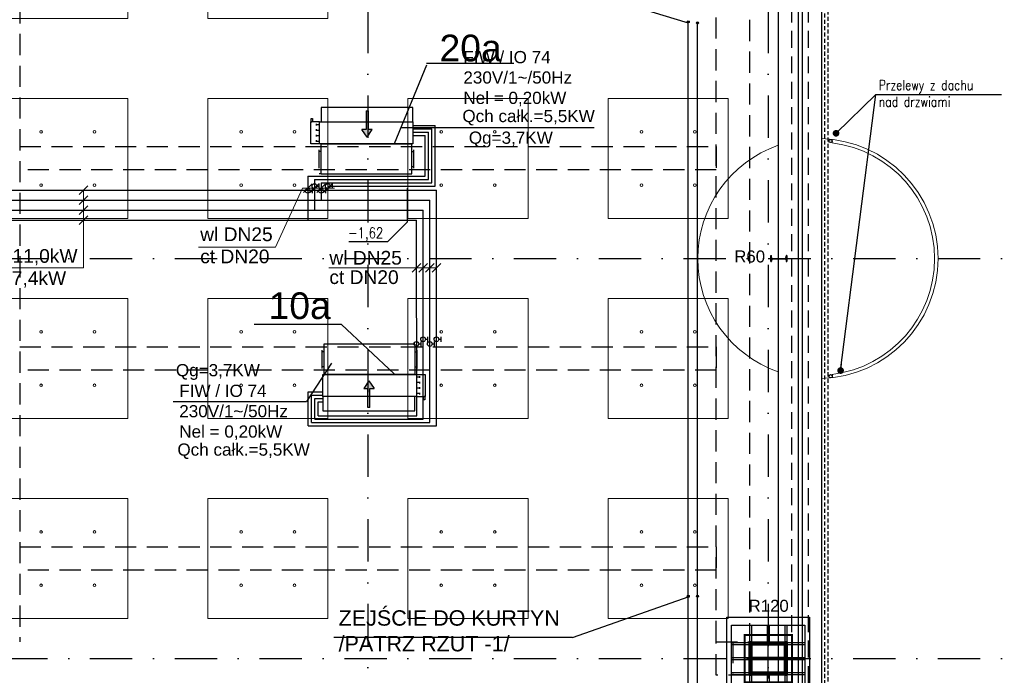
# Model space of a CAD drawing. Header units: centimetres. Extents: x -10729 to 23827, y -4437 to 19798.
# Tile 45 of 95: x 12338 to 13814, y 6175 to 7158. Entities that reach past the tile are written whole.
import ezdxf

# ---------------------------------------------------------------- set-up
doc = ezdxf.new("R2010")
doc.units = ezdxf.units.CM
for name, pattern in [('Kondygnacja  -0_5$0$HIDDEN', [9.525, 6.35, -3.175]), ('Kondygnacja  -0_5$0$HIDDEN2', [4.7625, 3.175, -1.5875]), ('Osie rzutów$0$DASHDOT2', [12.7, 6.35, -3.175, 0, -3.175])]:
    doc.linetypes.add(name, pattern=pattern)
doc.layers.get('0').update_dxf_attribs({"color": 8})
for name, color, linetype in [('bgde_dodatki powykonawcze', 7, 'Continuous'), ('bgde_schem_opis', 2, 'Continuous'), ('bgde_w_opis', 2, 'Continuous'), ('KJP_KK_OPISY MOCY klimakonwektorów', 7, 'Continuous'), ('KJP_KURTYNY POWRÓT', 250, '05_kurtyna_pow'), ('KJP_KURTYNY ZASILANIE', 250, '05_kurtyna_zas'), ('Kondygnacja  -0_5$0$ARCH_INFO_ODPORNOŚĆ OGNIOWA', 8, 'Continuous'), ('Kondygnacja  -0_5$0$ARCH_INFO_OPISY', 8, 'Continuous'), ('Kondygnacja  -0_5$0$ARCH_KONSTR_POWYŻEJ RZUTU', 8, 'Kondygnacja  -0_5$0$HIDDEN'), ('Kondygnacja  -0_5$0$ARCH_KONSTR_POWYŻEJ RZUTU_IST', 8, 'Kondygnacja  -0_5$0$HIDDEN2'), ('Kondygnacja  -0_5$0$ARCH_KONSTRUKCJA_NIEWIDOCZNA', 8, 'Continuous'), ('Kondygnacja  -0_5$0$ARCH_NIEWIDOK_IST', 8, 'Kondygnacja  -0_5$0$HIDDEN'), ('Kondygnacja  -0_5$0$ARCH_OKŁADZINA', 8, 'Continuous'), ('Kondygnacja  -0_5$0$ARCH_STAL_IST', 8, 'Continuous'), ('Kondygnacja  -0_5$0$ARCH_SŁUPY', 8, 'Continuous'), ('Kondygnacja  -0_5$0$ARCH_WIDOK_IST', 8, 'Continuous'), ('Kondygnacja  -0_5$0$ARCH_ŚLUSARKA_DRZWI', 8, 'Continuous'), ('Kondygnacja  -0_5$0$ARCH_ŚLUSARKA_OKNA_IST', 8, 'Continuous'), ('Osie rzutów$0$ARCH_INFO_OSIE_IST', 8, 'Osie rzutów$0$DASHDOT2'), ('Osie rzutów$0$ARCH_INFO_OSIE_OPISY_IST', 8, 'Continuous')]:
    doc.layers.add(name, color=color, linetype=linetype)
for name, color, linetype, lineweight in [('bgde_opis ct 1', 7, 'Continuous', 20), ('bgde_rzędne wl ct', 7, 'Continuous', 25), ('bgde_urządzenia', 250, 'Continuous', 30), ('KJP_CT_kk_powrót', 250, '04_CT_KOMF_POW', 25), ('KJP_CT_kk_zasil', 250, '04_CT_KOMF_ZAS', 25), ('KJP_WL_kk zasil', 250, '04_WL_KOMF_ZAS', 25), ('KJP_WL_kk_powr', 250, '04_WL_KOMF_POW', 25), ('Kondygnacja  -0_5$0$ARCH_WIDOK', 8, 'Continuous', 13), ('SU Lampy kwadratowe  -05$0$ARCH_SUFITY_PODWIESZANE', 8, 'Continuous', 9)]:
    doc.layers.add(name, color=color, linetype=linetype, lineweight=lineweight)
doc.styles.add('Arial', font='arial.ttf')
doc.styles.add('Kondygnacja  -0_5$0$Arial', font='arial.ttf')
doc.styles.add('Kondygnacja  -0_5$0$ROMANS-50-CM', font='romans.shx', dxfattribs={"width": 0.8, "height": 10})
doc.styles.add('Kondygnacja  -0_5$0$Standard', font='txt')
doc.styles.add('st rom', font='Romans.shx', dxfattribs={"width": 0.8})
doc.linetypes.add('04_CT_KOMF_POW', pattern='A,100,-15,["CTKp",Standard,S=10,R=0,X=-10,Y=-5],-35', length=150)
doc.linetypes.add('04_CT_KOMF_ZAS', pattern='A,100,-15,["CTKz",Standard,S=10,R=0,X=-10,Y=-5],-35', length=150)
doc.linetypes.add('04_WL_KOMF_POW', pattern='A,100,-15,["WLKp",Standard,S=10,R=0,X=-10,Y=-5],-35', length=150)
doc.linetypes.add('04_WL_KOMF_ZAS', pattern='A,100,-15,["WLKz",Standard,S=10,R=0,X=-10,Y=-5],-35', length=150)
doc.linetypes.add('05_kurtyna_pow', pattern='A,50,-15,["KPp",Standard,S=10,R=0,X=-10,Y=-7.5],-35', length=100)
doc.linetypes.add('05_kurtyna_zas', pattern='A,50,-15,["KPz",Standard,S=10,R=0,X=-10,Y=-7.5],-35', length=100)
doc.dimstyles.new('Kondygnacja  -0_5$0$ISO-25', dxfattribs={"dimtxt": 2.5, "dimasz": 2.5, "dimexe": 1.25, "dimexo": 0.625, "dimtad": 1, "dimtxsty": 'Kondygnacja  -0_5$0$Standard', "dimcen": 2.5, "dimadec": 0, "dimazin": 0, "dimtfac": 1, "dimtmove": 0, "dimatfit": 3, "dimfxl": 1, "dimarcsym": 0})
pattern_1 = [(45, (-1133.3117, -3177.9858), (-0.6735192, 0.6735192), [])]

# ---------------------------------------------------------------- blocks, each defined once
blk = doc.blocks.new('Osie rzutów')
at = {"layer": 'Osie rzutów$0$ARCH_INFO_OSIE_IST', "ltscale": 10}
for p, q in [((12860, 12510), (12860, 4623.26)), ((13460, 12510), (13460, 4623.26)), ((4436.04, 6800), (15156.54, 6800)), ((13460, 6170), (13460, 6230)), ((4436.04, 6200), (15156.54, 6200)), ((13490, 6200), (13430, 6200))]:
    blk.add_line(p, q, dxfattribs=at)
blk = doc.blocks.new('SU Lampy kwadratowe  -05$0$moduł sufitu')
at = {"layer": 'SU Lampy kwadratowe  -05$0$ARCH_SUFITY_PODWIESZANE'}
for points in [[(60, -60), (240, -60), (240, -240), (60, -240)], [(360, -60), (540, -60), (540, -240), (360, -240)], [(60, -360), (240, -360), (240, -540), (60, -540)], [(360, -360), (540, -360), (540, -540), (360, -540)]]:
    blk.add_lwpolyline(points, close=True, dxfattribs=at)
for centre in [(110, -110), (190, -110), (410, -110), (490, -110), (110, -190), (190, -190), (410, -190), (490, -190), (110, -410), (190, -410), (410, -410), (490, -410), (110, -490), (190, -490), (410, -490), (490, -490)]:
    blk.add_circle(centre, 2, dxfattribs=at)
blk = doc.blocks.new('SU Lampy kwadratowe  -05')
at = {"layer": 'SU Lampy kwadratowe  -05$0$ARCH_SUFITY_PODWIESZANE'}
for points in [[(12920, 7040), (13100, 7040), (13100, 6860), (12920, 6860)], [(13220, 7040), (13400, 7040), (13400, 6860), (13220, 6860)], [(12920, 6740), (13100, 6740), (13100, 6560), (12920, 6560)], [(13220, 6740), (13400, 6740), (13400, 6560), (13220, 6560)], [(12920, 6440), (13100, 6440), (13100, 6260), (12920, 6260)], [(13220, 6440), (13400, 6440), (13400, 6260), (13220, 6260)]]:
    blk.add_lwpolyline(points, close=True, dxfattribs=at)
for centre in [(12970, 6990), (13050, 6990), (13270, 6990), (13350, 6990), (12970, 6910), (13050, 6910), (13270, 6910), (13350, 6910), (12970, 6690), (13050, 6690), (13270, 6690), (13350, 6690), (12970, 6610), (13050, 6610), (13270, 6610), (13350, 6610), (12970, 6390), (13050, 6390), (13270, 6390), (13350, 6390), (12970, 6310), (13050, 6310), (13270, 6310), (13350, 6310)]:
    blk.add_circle(centre, 2, dxfattribs=at)
for p in [(12260, 7400), (12260, 6800)]:
    blk.add_blockref('SU Lampy kwadratowe  -05$0$moduł sufitu', p, dxfattribs=at)
blk = doc.blocks.new('Kondygnacja  -0_5$0$_Dot')
at = {"color": 0, "linetype": 'ByBlock', "lineweight": -2}
blk.add_line((-0.5, 0), (-1, 0), dxfattribs=at)
at = {"color": 0, "linetype": 'ByBlock', "const_width": 0.5}
blk.add_lwpolyline([(-0.25, 0, 1), (0.25, 0, 1)], format="xyb", close=True, dxfattribs=at)
blk = doc.blocks.new('Kondygnacja  -0_5$0$słup_kwadrat')
at = {"layer": 'Kondygnacja  -0_5$0$ARCH_SŁUPY', "lineweight": 40}
h = blk.add_hatch(dxfattribs=at)
h.set_pattern_fill('ANSI31', color=256, scale=0.3, style=0)
h.set_pattern_definition(pattern_1)
h.paths.add_polyline_path([(36, 34), (39, 34), (39, 84), (36, 84)])
h = blk.add_hatch(dxfattribs=at)
h.set_pattern_fill('ANSI31', color=256, scale=0.3, style=0)
h.set_pattern_definition(pattern_1)
h.paths.add_polyline_path([(89, 80), (89, 83), (39, 83), (39, 80)])
h = blk.add_hatch(dxfattribs=at)
h.set_pattern_fill('ANSI31', color=256, scale=0.3, style=0)
h.set_pattern_definition(pattern_1)
h.paths.add_polyline_path([(89, 34), (92, 34), (92, 84), (89, 84)])
h = blk.add_hatch(dxfattribs=at)
h.set_pattern_fill('ANSI31', color=256, scale=0.3, style=0)
h.set_pattern_definition(pattern_1)
h.paths.add_polyline_path([(89, 57.5), (89, 60.5), (39, 60.5), (39, 57.5)])
h = blk.add_hatch(dxfattribs=at)
h.set_pattern_fill('ANSI31', color=256, scale=0.3, style=0)
h.set_pattern_definition(pattern_1)
h.paths.add_polyline_path([(89, 35), (89, 38), (39, 38), (39, 35)])
at = {"layer": 'Kondygnacja  -0_5$0$ARCH_KONSTRUKCJA_NIEWIDOCZNA'}
blk.add_lwpolyline([(119, 109), (119, 9), (9, 9), (9, 109)], close=True, dxfattribs=at)
for points in [[(36, 109), (36, 84)], [(39, 109), (39, 84)], [(62.5, 109), (62.5, 83)], [(65.5, 109), (65.5, 83)], [(89, 109), (89, 84)], [(92, 109), (92, 84)], [(9, 83), (36, 83)], [(9, 80), (36, 80)], [(92, 83), (119, 83)], [(92, 80), (119, 80)], [(9, 60.5), (36, 60.5)], [(92, 60.5), (119, 60.5)], [(9, 57.5), (36, 57.5)], [(92, 57.5), (119, 57.5)], [(9, 38), (36, 38)], [(9, 35), (36, 35)], [(36, 34), (36, 9)], [(39, 34), (39, 9)], [(62.5, 35), (62.5, 9)], [(65.5, 35), (65.5, 9)], [(89, 34), (89, 9)], [(92, 38), (119, 38)], [(92, 35), (119, 35)], [(92, 34), (92, 9)]]:
    blk.add_lwpolyline(points, dxfattribs=at)
at = {"layer": 'Kondygnacja  -0_5$0$ARCH_OKŁADZINA'}
blk.add_lwpolyline([(2, 121), (126, 121), (126, -3), (2, -3)], close=True, dxfattribs=at)
at = {"layer": 'Kondygnacja  -0_5$0$ARCH_SŁUPY', "lineweight": 40}
for p, q in [((39, 60.5), (89, 60.5)), ((89, 57.5), (39, 57.5))]:
    blk.add_line(p, q, dxfattribs=at)
at = {"layer": 'Kondygnacja  -0_5$0$ARCH_SŁUPY', "lineweight": 50, "const_width": 3}
blk.add_lwpolyline([(28.5, 94.5), (99.5, 94.5), (99.5, 23.5), (28.5, 23.5)], close=True, dxfattribs=at)
at = {"layer": 'Kondygnacja  -0_5$0$ARCH_SŁUPY', "lineweight": 40}
for points in [[(36, 84), (39, 84), (39, 34), (36, 34)], [(89, 84), (92, 84), (92, 34), (89, 34)]]:
    blk.add_lwpolyline(points, close=True, dxfattribs=at)
for points in [[(89, 83), (39, 83)], [(39, 80), (89, 80)], [(89, 38), (39, 38)], [(39, 35), (89, 35)]]:
    blk.add_lwpolyline(points, dxfattribs=at)
blk = doc.blocks.new('Kondygnacja  -0_5$0$konstrukcja istniejąca -0.5')
at = {"layer": 'Kondygnacja  -0_5$0$ARCH_KONSTR_POWYŻEJ RZUTU_IST', "ltscale": 10}
for p, q in [((13382, 6225), (13432, 6225)), ((13382, 6175), (13382, 6225)), ((13432, 6175), (13382, 6175))]:
    blk.add_line(p, q, dxfattribs=at)
for points in [[(13432, 9825), (13432, 4975), (13382, 4975)], [(12338, 7375), (12338, 6225)], [(13382, 6225), (13382, 7375)], [(12338, 6967.9), (13382, 6967.9), (13382, 6932.9), (12338, 6932.9)], [(12338, 6667.9), (13382, 6667.9), (13382, 6632.9), (12338, 6632.9)], [(12338, 6367.9), (13382, 6367.9), (13382, 6332.9), (12338, 6332.9)], [(13407, 6225), (13407, 6175)]]:
    blk.add_lwpolyline(points, dxfattribs=at)

msp = doc.modelspace()

# ---------------------------------------------------------------- hatches: boundary and pattern name
at = {"layer": 'bgde_urządzenia'}
h = msp.add_hatch(color=256, dxfattribs=at)
h.paths.add_polyline_path([(12857.099, 7005.111), (12860.099, 7005.111), (12860.099, 6993.445), (12866.289, 6993.445), (12858.599, 6982.018), (12850.909, 6993.445), (12857.099, 6993.445)])
h.paths.add_polyline_path([(12857.099, 7021.779), (12860.099, 7021.779), (12860.099, 7005.111), (12857.099, 7005.111)])
h = msp.add_hatch(color=256, dxfattribs=at)
h.paths.add_polyline_path([(12863.024, 6593.417), (12860.024, 6593.417), (12860.024, 6605.083), (12853.834, 6605.083), (12861.524, 6616.511), (12869.214, 6605.083), (12863.024, 6605.083)])
h.paths.add_polyline_path([(12863.024, 6576.75), (12860.024, 6576.75), (12860.024, 6593.417), (12863.024, 6593.417)])

# ---------------------------------------------------------------- linework, layer by layer
at = {"layer": 'bgde_dodatki powykonawcze'}
for p, q in [((12783.375, 6908.75), (12786.807, 6908.75)), ((12786.807, 6905.091), (12786.807, 6912.408)), ((12803.375, 6908.772), (12806.807, 6908.772)), ((12806.807, 6905.113), (12806.807, 6912.431)), ((12773.383, 6901.759), (12776.815, 6901.759)), ((12776.815, 6898.1), (12776.815, 6905.418)), ((12793.383, 6901.782), (12796.815, 6901.782)), ((12796.815, 6898.123), (12796.815, 6905.441)), ((12936.235, 6671.976), (12939.667, 6671.976)), ((12939.667, 6668.317), (12939.667, 6675.635)), ((12946.227, 6678.966), (12949.659, 6678.966)), ((12949.659, 6675.307), (12949.659, 6682.625)), ((12956.235, 6671.999), (12959.666, 6671.999)), ((12959.666, 6668.34), (12959.666, 6675.658)), ((12966.227, 6678.989), (12969.659, 6678.989)), ((12969.659, 6675.33), (12969.659, 6682.648))]:
    msp.add_line(p, q, dxfattribs=at)
for centre in [(12779.775, 6908.75), (12799.775, 6908.772), (12769.783, 6901.759), (12789.783, 6901.782), (12932.635, 6671.976), (12942.627, 6678.966), (12952.635, 6671.999), (12962.627, 6678.989)]:
    msp.add_circle(centre, 3.6, dxfattribs=at)
at = {"layer": 'bgde_opis ct 1'}
for p, q in [((12439.984, 6909.059), (12427.097, 6896.172)), ((12776.219, 6912.2), (12763.331, 6899.313)), ((12786.219, 6912.2), (12773.331, 6899.313)), ((12796.219, 6912.2), (12783.331, 6899.313)), ((12806.219, 6912.2), (12793.331, 6899.313)), ((12439.984, 6894.059), (12427.097, 6881.172)), ((12433.54, 6786.16), (12433.54, 6902.616)), ((12721.259, 6817.318), (12761.693, 6905.757)), ((12761.693, 6905.757), (12809.979, 6905.757)), ((12439.984, 6879.059), (12427.097, 6866.172)), ((12439.984, 6864.059), (12427.097, 6851.172)), ((12606.234, 6817.318), (12721.259, 6817.318)), ((12939.071, 6792.604), (12926.183, 6779.716)), ((12949.071, 6792.604), (12936.183, 6779.716)), ((12959.071, 6792.604), (12946.183, 6779.716)), ((12969.048, 6792.604), (12956.16, 6779.716)), ((12433.54, 6786.16), (12210.434, 6786.16)), ((12801.363, 6786.161), (12962.627, 6786.16))]:
    msp.add_line(p, q, dxfattribs=at)
at = {"layer": 'bgde_rzędne wl ct'}
for p, q in [((12919.089, 6854.983), (12919.089, 6905.415)), ((12889.362, 6825.359), (12919.089, 6854.983)), ((12889.362, 6825.359), (12831.492, 6825.359))]:
    msp.add_line(p, q, dxfattribs=at)
at = {"layer": 'bgde_schem_opis'}
for p, q in [((12947.925, 7090.084, 54.264), (12899.279, 6972.111)), ((13078.859, 7092.687, 55.236), (12947.925, 7092.687, 55.236)), ((12820.576, 6701.395, 55.236), (12689.641, 6701.395, 55.236)), ((12820.576, 6701.395, 55.236), (12899.279, 6627.398, 377.718))]:
    msp.add_line(p, q, dxfattribs=at)
at = {"layer": 'bgde_urządzenia'}
for p, q in [((12789.699, 7026.611), (12789.699, 7005.111)), ((12927.499, 7026.611), (12789.699, 7026.611)), ((12927.499, 7005.111), (12927.499, 7026.611)), ((12857.099, 7021.779), (12857.099, 6993.445)), ((12857.099, 7021.779), (12860.099, 7021.779)), ((12860.099, 7021.779), (12860.099, 6993.445)), ((12787.499, 7005.111), (12774.499, 7005.111)), ((12774.499, 6972.111), (12774.499, 7005.111)), ((12774.499, 7005.111), (12775.999, 7005.111)), ((12774.999, 7005.111), (12774.999, 7010.111)), ((12774.999, 7010.111), (12776.999, 7010.111)), ((12776.999, 7010.111), (12776.999, 7005.111)), ((12782.299, 7002.236), (12782.299, 6999.736)), ((12782.299, 7000.986), (12787.499, 7000.986)), ((12787.499, 6972.111), (12787.499, 7005.111)), ((12787.499, 7005.111), (12789.699, 7005.111)), ((12789.699, 7005.111), (12927.499, 7005.111)), ((12927.499, 7005.111), (12927.499, 6972.111)), ((12782.299, 6993.986), (12782.299, 6991.486)), ((12782.299, 6992.736), (12787.499, 6992.736)), ((12782.299, 6985.736), (12782.299, 6983.236)), ((12782.299, 6984.486), (12787.499, 6984.486)), ((12858.599, 6982.018), (12850.909, 6993.445)), ((12857.099, 6993.445), (12850.909, 6993.445)), ((12858.599, 6982.018), (12866.289, 6993.445)), ((12866.289, 6993.445), (12860.099, 6993.445)), ((12787.499, 6972.111), (12774.499, 6972.111)), ((12782.299, 6977.486), (12782.299, 6974.986)), ((12782.299, 6976.236), (12787.499, 6976.236)), ((12927.499, 6972.111), (12787.499, 6972.111)), ((12789.999, 6927.111), (12789.999, 6972.111)), ((12789.999, 6972.111), (12925.999, 6972.111)), ((12925.999, 6927.111), (12925.999, 6972.111)), ((12786.999, 6935.861), (12786.999, 6963.361)), ((12789.999, 6960.861), (12786.999, 6960.861)), ((12925.999, 6960.861), (12928.999, 6960.861)), ((12928.999, 6935.861), (12928.999, 6963.361)), ((12925.999, 6938.361), (12928.999, 6938.361)), ((12789.999, 6926.968), (12786.999, 6926.968)), ((12789.999, 6927.111), (12925.999, 6927.111)), ((12794.124, 6671.417), (12794.124, 6626.417)), ((12930.124, 6671.417), (12794.124, 6671.417)), ((12930.124, 6671.417), (12930.124, 6626.417)), ((12791.124, 6662.667), (12791.124, 6635.167)), ((12794.124, 6660.167), (12791.124, 6660.167)), ((12930.124, 6660.167), (12933.124, 6660.167)), ((12933.124, 6662.667), (12933.124, 6635.167)), ((12794.124, 6637.667), (12791.124, 6637.667)), ((12930.124, 6637.667), (12933.124, 6637.667)), ((12792.624, 6593.417), (12792.624, 6626.417)), ((12792.624, 6626.417), (12932.624, 6626.417)), ((12930.124, 6626.417), (12794.124, 6626.417)), ((12861.524, 6616.511), (12853.834, 6605.083)), ((12861.524, 6616.511), (12869.214, 6605.083)), ((12932.624, 6626.417), (12932.624, 6593.417)), ((12932.624, 6626.417), (12945.624, 6626.417)), ((12937.824, 6622.292), (12932.624, 6622.292)), ((12937.824, 6614.042), (12932.624, 6614.042)), ((12937.824, 6621.042), (12937.824, 6623.542)), ((12937.824, 6612.792), (12937.824, 6615.292)), ((12945.624, 6626.417), (12945.624, 6593.417)), ((12853.834, 6605.083), (12860.024, 6605.083)), ((12860.024, 6576.75), (12860.024, 6605.083)), ((12863.024, 6576.75), (12863.024, 6605.083)), ((12863.024, 6605.083), (12869.214, 6605.083)), ((12937.824, 6605.792), (12932.624, 6605.792)), ((12937.824, 6597.542), (12932.624, 6597.542)), ((12937.824, 6604.542), (12937.824, 6607.042)), ((12937.824, 6596.292), (12937.824, 6598.792)), ((12930.424, 6593.417), (12792.624, 6593.417)), ((12792.624, 6593.417), (12792.624, 6571.917)), ((12930.424, 6571.917), (12930.424, 6593.417)), ((12932.624, 6593.417), (12930.424, 6593.417)), ((12932.624, 6593.417), (12945.624, 6593.417)), ((12943.124, 6588.417), (12943.124, 6593.417)), ((12945.124, 6588.417), (12943.124, 6588.417)), ((12945.624, 6593.417), (12944.124, 6593.417)), ((12945.124, 6593.417), (12945.124, 6588.417)), ((12792.624, 6571.917), (12930.424, 6571.917)), ((12863.024, 6576.75), (12860.024, 6576.75))]:
    msp.add_line(p, q, dxfattribs=at)
at = {"layer": 'bgde_w_opis'}
for p, q in [((13166.799, 7206.451, -4.05), (13340.159, 7153.668, 4.05)), ((13166.799, 6231.825), (13341.663, 6293.269, 4.05))]:
    msp.add_line(p, q, dxfattribs=at)
at = {"layer": 'KJP_CT_kk_powrót'}
for p, q in [((12927.499, 6994.813), (12955.982, 6994.813)), ((12955.982, 6913.772), (12955.982, 6994.813)), ((12789.775, 6913.772), (12789.775, 6887.616)), ((12789.775, 6913.772), (12955.982, 6913.772)), ((10091.822, 6887.616), (12952.627, 6887.616)), ((12952.627, 6554.225), (12952.627, 6887.616)), ((12775.443, 6595.194), (12792.624, 6595.194)), ((12775.443, 6554.225), (12775.443, 6595.194)), ((12775.443, 6554.225), (12952.627, 6554.225))]:
    msp.add_line(p, q, dxfattribs=at)
at = {"layer": 'KJP_CT_kk_zasil'}
for p, q in [((12927.499, 6999.813), (12960.982, 6999.813)), ((12960.982, 6908.772), (12960.982, 6999.813)), ((12799.775, 6908.772), (12799.775, 6902.616)), ((12799.775, 6908.772), (12960.982, 6908.772)), ((10091.822, 6902.616), (12962.627, 6902.616)), ((12962.627, 6549.225), (12962.627, 6902.616)), ((12770.443, 6600.194), (12792.624, 6600.194)), ((12770.443, 6549.225), (12770.443, 6600.194)), ((12770.443, 6549.225), (12962.627, 6549.225))]:
    msp.add_line(p, q, dxfattribs=at)
at = {"layer": 'KJP_KK_OPISY MOCY klimakonwektorów'}
for p, q in [((12908.639, 6996.735), (12999.17, 6996.735)), ((12999.17, 6996.735), (13199.058, 6996.735)), ((12805.153, 6643.083), (12767.721, 6585.735)), ((12567.834, 6585.735), (12767.721, 6585.735))]:
    msp.add_line(p, q, dxfattribs=at)
at = {"layer": 'KJP_KURTYNY POWRÓT'}
msp.add_line((13340.179, 6078.913), (13340.179, 7155.168), dxfattribs=at)
at = {"layer": 'KJP_KURTYNY POWRÓT', "ltscale": 2}
for centre in [(13340.179, 7155.168, 4.05), (13353.83, 7153.374, 4.05), (13340.179, 6293.489, 4.05), (13353.83, 6293.489, 4.05)]:
    msp.add_circle(centre, 1.5, dxfattribs=at)
at = {"layer": 'KJP_KURTYNY ZASILANIE'}
msp.add_line((13353.83, 6065.262), (13353.83, 7153.374), dxfattribs=at)
at = {"layer": 'KJP_KURTYNY ZASILANIE', "color": 2, "linetype": 'Continuous'}
msp.add_line((13166.799, 6231.825), (12808.975, 6231.825), dxfattribs=at)
at = {"layer": 'KJP_WL_kk zasil'}
for p, q in [((12927.499, 6989.813), (12950.982, 6989.813)), ((12950.982, 6918.772), (12950.982, 6989.813)), ((12779.775, 6918.772), (12779.775, 6872.616)), ((12779.775, 6918.772), (12950.982, 6918.772)), ((10091.822, 6872.616), (12942.627, 6872.616)), ((12942.627, 6559.225), (12942.627, 6872.616)), ((12780.443, 6590.194), (12792.624, 6590.194)), ((12780.443, 6559.225), (12780.443, 6590.194)), ((12780.443, 6559.225), (12942.627, 6559.225))]:
    msp.add_line(p, q, dxfattribs=at)
at = {"layer": 'KJP_WL_kk_powr'}
for p, q in [((12927.499, 6984.813), (12945.982, 6984.813)), ((12945.982, 6923.772), (12945.982, 6984.813)), ((12769.775, 6923.772), (12769.775, 6857.474)), ((12769.775, 6923.772), (12945.982, 6923.772)), ((10091.822, 6857.616), (12932.627, 6857.616)), ((12933.362, 6564.225), (12932.627, 6857.616)), ((12785.443, 6585.194), (12792.624, 6585.194)), ((12785.443, 6564.225), (12785.443, 6585.194)), ((12785.443, 6564.225), (12933.362, 6564.225))]:
    msp.add_line(p, q, dxfattribs=at)
at = {"layer": 'Kondygnacja  -0_5$0$ARCH_NIEWIDOK_IST', "ltscale": 4}
for p, q in [((13495, 7370), (13495, 4965)), ((13520, 7370), (13520, 4940))]:
    msp.add_line(p, q, dxfattribs=at)
at = {"layer": 'Kondygnacja  -0_5$0$ARCH_NIEWIDOK_IST'}
for points in [[(13522.5, 4880), (13550, 4880), (13550.002, 8000), (13650.002, 8100), (13550.002, 8200), (13495.002, 8200)], [(13521.464, 4885), (13545, 4885), (13545.002, 8002.071), (13642.931, 8100), (13547.931, 8195), (13495.002, 8195)]]:
    msp.add_lwpolyline(points, dxfattribs=at)
at = {"layer": 'Kondygnacja  -0_5$0$ARCH_STAL_IST'}
for p, q in [((13464, 6795.5), (13464, 6804.5)), ((13464, 6804.5), (13464.38, 6804.5)), ((13464, 6804.5), (13464, 6795.5)), ((13465.576, 6800.82), (13465.13, 6803.75)), ((13486.424, 6800.82), (13486.87, 6803.75)), ((13488, 6804.5), (13487.62, 6804.5)), ((13488, 6795.5), (13488, 6804.5)), ((13488, 6804.5), (13488, 6795.5)), ((13464.38, 6795.5), (13464, 6795.5)), ((13464, 6795.5), (13464.38, 6795.5)), ((13465.576, 6799.18), (13465.13, 6796.25)), ((13466.026, 6800.37), (13485.974, 6800.37)), ((13466.026, 6799.63), (13485.974, 6799.63)), ((13486.424, 6799.18), (13486.87, 6796.25)), ((13487.62, 6795.5), (13488, 6795.5)), ((13488, 6795.5), (13487.62, 6795.5))]:
    msp.add_line(p, q, dxfattribs=at)
for centre, radius, start, end in [((13464.38, 6803.75), 0.75, 0, 90), ((13487.62, 6803.75), 0.75, 90, 180), ((13464.38, 6796.25), 0.75, 270, 0), ((13464.38, 6796.25), 0.75, 270, 0), ((13466.026, 6800.82), 0.45, 180, 270), ((13466.026, 6799.18), 0.45, 90, 180), ((13485.974, 6800.82), 0.45, 270, 0), ((13485.974, 6799.18), 0.45, 0, 90), ((13487.62, 6796.25), 0.75, 180, 270), ((13487.62, 6796.25), 0.75, 180, 270)]:
    msp.add_arc(centre, radius, start, end, dxfattribs=at)
at = {"layer": 'Kondygnacja  -0_5$0$ARCH_WIDOK'}
for radius, start, end in [(180, 109.302769, 250.697231), (180, 271.750722, 88.249278), (174.894, 277.010864, 82.989136)]:
    msp.add_arc((13534.501, 6800), radius, start, end, dxfattribs=at)
at = {"layer": 'Kondygnacja  -0_5$0$ARCH_WIDOK_IST'}
for p, q in [((13475, 7370), (13475, 4985)), ((13540, 7370), (13540, 4920))]:
    msp.add_line(p, q, dxfattribs=at)
at = {"layer": 'Kondygnacja  -0_5$0$ARCH_ŚLUSARKA_DRZWI'}
for points in [[(13555.848, 6973.586), (13555.848, 6978.73)], [(13555.848, 6626.414), (13555.848, 6621.27)]]:
    msp.add_lwpolyline(points, dxfattribs=at)
for centre in [(13553.369, 6976.371), (13553.369, 6623.629)]:
    msp.add_circle(centre, 2.479, dxfattribs=at)
at = {"layer": 'Kondygnacja  -0_5$0$ARCH_ŚLUSARKA_OKNA_IST'}
for p, q in [((13505, 7370), (13505, 4955)), ((13511, 7370), (13511, 4949))]:
    msp.add_line(p, q, dxfattribs=at)

# ---------------------------------------------------------------- block references
at = {"layer": 'Kondygnacja  -0_5$0$ARCH_KONSTR_POWYŻEJ RZUTU'}
msp.add_blockref('Kondygnacja  -0_5$0$konstrukcja istniejąca -0.5', (0, 0), dxfattribs=at)
at = {"layer": 'Kondygnacja  -0_5$0$ARCH_SŁUPY'}
msp.add_blockref('Kondygnacja  -0_5$0$słup_kwadrat', (13396, 6141), dxfattribs=at)
at = {"layer": 'Osie rzutów$0$ARCH_INFO_OSIE_OPISY_IST'}
msp.add_blockref('Osie rzutów', (0, 0), dxfattribs=at)
at = {"layer": 'SU Lampy kwadratowe  -05$0$ARCH_SUFITY_PODWIESZANE'}
msp.add_blockref('SU Lampy kwadratowe  -05', (0, 0), dxfattribs=at)

# ---------------------------------------------------------------- texts
at = {"layer": 'bgde_opis ct 1', "color": 2, "style": 'Arial'}
for s, p in [('wl DN25', (12608.561, 6826.187, 1634.188)), ('ct DN20', (12608.561, 6793.027, 1634.188)), ('wl DN25', (12802.204, 6790.981, 1634.188)), ('ct DN20', (12802.204, 6761.869, 1634.188))]:
    msp.add_text(s, height=20.583, rotation=360, dxfattribs=at).set_placement(p)
for s, p in [('wl DN40-11,0kW', (12209.016, 6793.681, -23509.109)), ('ct DN25-7,4kW', (12212.734, 6760.438, -23509.109))]:
    msp.add_text(s, height=20.58297, dxfattribs=at).set_placement(p)
at = {"layer": 'bgde_rzędne wl ct', "insert": (12830.225, 6846.613, 364.378), "char_height": 16, "width": 70.70316, "attachment_point": 1, "style": 'st rom'}
msp.add_mtext('-1,62', dxfattribs=at)
at = {"layer": 'bgde_schem_opis', "char_height": 40, "width": 72.77772, "attachment_point": 1, "style": 'Arial'}
for s, insert in [('20a', (12967.27, 7135.852, 66.718)), ('10a', (12711.073, 6749.359, -104.232))]:
    msp.add_mtext(s, dxfattribs=dict(at, insert=insert))
at = {"layer": 'KJP_KK_OPISY MOCY klimakonwektorów', "char_height": 18.326, "width": 421.7149, "attachment_point": 1, "style": 'Arial'}
for s, insert in [('FIW / IO 74\\P230V/1~/50Hz\\PNel = 0,20kW', (13003.016, 7111.361, 2308.732)), ('Qch całk.=5,5KW', (13001.558, 7023.017, 2308.732)), ('Qg=3,7KW', (13011.208, 6990.538, 2308.732)), ('Qg=3,7KW', (12572.122, 6641.845, 2308.732)), ('FIW / IO 74\\P230V/1~/50Hz\\PNel = 0,20kW', (12577.178, 6610.879, 2308.732)), ('Qch całk.=5,5KW', (12574.389, 6522.73, 2308.732))]:
    msp.add_mtext(s, dxfattribs=dict(at, insert=insert))
at = {"layer": 'KJP_KURTYNY ZASILANIE', "color": 2, "linetype": 'Continuous', "insert": (12816.033, 6272.573, 782.55), "char_height": 23.1, "width": 371.72237, "attachment_point": 1, "style": 'Arial'}
msp.add_mtext('ZEJŚCIE DO KURTYN /PATRZ RZUT -1/', dxfattribs=at)
at = {"layer": 'Kondygnacja  -0_5$0$ARCH_INFO_ODPORNOŚĆ OGNIOWA', "char_height": 18, "width": 53.33252, "attachment_point": 5, "style": 'Kondygnacja  -0_5$0$Arial'}
for s, insert in [('\\PR60', (13432.183, 6818.142)), ('\\PR120', (13460.71, 6294.184))]:
    msp.add_mtext(s, dxfattribs=dict(at, insert=insert))
at = {"layer": 'Kondygnacja  -0_5$0$ARCH_INFO_OPISY', "insert": (13625.552, 7067.834), "char_height": 15, "width": 626.53268, "attachment_point": 1, "style": 'Kondygnacja  -0_5$0$ROMANS-50-CM'}
msp.add_mtext('Przelewy z dachu \\Pnad drzwiami', dxfattribs=at)

# ---------------------------------------------------------------- leaders
at = {"layer": 'Kondygnacja  -0_5$0$ARCH_INFO_OPISY'}
for points in [[(13561.619, 6987.948), (13621.127, 7046.356), (13809.436, 7046.356)], [(13568.499, 6632.037), (13621.127, 7046.356), (13794.723, 7046.356)]]:
    msp.add_leader(points, dimstyle='Kondygnacja  -0_5$0$ISO-25', override={"dimscale": 5, "dimasz": 2, "dimtad": 0, "dimldrblk": 'Kondygnacja  -0_5$0$_Dot'}, dxfattribs=at)

doc.saveas('drawing.dxf')
